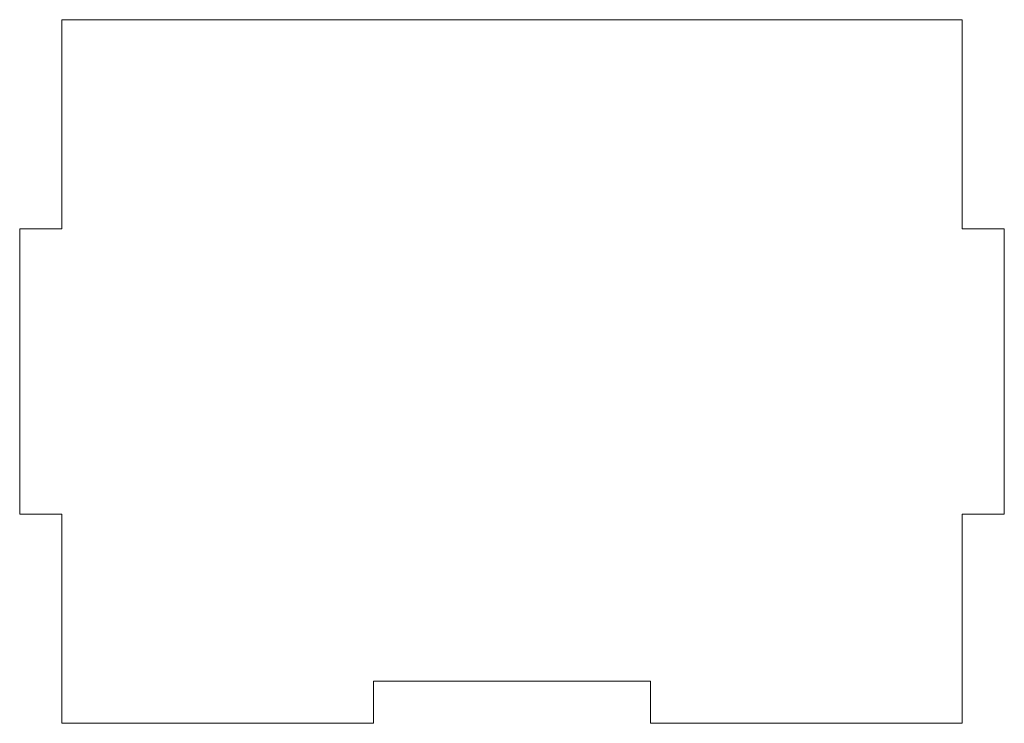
# Model space of a CAD drawing. Header units: millimetres. Extents: x -811 to 1340, y -192 to 870.
# Tile 19 of 256: x 509 to 579, y -22 to 28. Entities that reach past the tile are written whole.
import ezdxf

# ---------------------------------------------------------------- set-up
doc = ezdxf.new("R2010")
doc.units = ezdxf.units.MM
doc.header["$MEASUREMENT"] = 0
doc.layers.add('layer 1', color=7, linetype='Continuous')

msp = doc.modelspace()

# ---------------------------------------------------------------- linework, layer by layer
at = {"layer": 'layer 1', "color": 250, "lineweight": 9}
msp.add_open_spline([(575.5625, 28.0378), (575.5625, 28.0378), (575.5625, 13.1878), (575.5625, 13.1878), (575.5625, 13.1878), (575.5625, 13.1878), (578.5625, 13.1878), (578.5625, 13.1878), (578.5625, 13.1878), (578.5625, 13.1878), (578.5625, -7.1122), (578.5625, -7.1122), (578.5625, -7.1122), (578.5625, -7.1122), (575.5625, -7.1122), (575.5625, -7.1122), (575.5625, -7.1122), (575.5625, -7.1122), (575.5625, -21.9622), (575.5625, -21.9622), (575.5625, -21.9622), (575.5625, -21.9622), (553.4125, -21.9622), (553.4125, -21.9622), (553.4125, -21.9622), (553.4125, -21.9622), (553.4125, -18.9622), (553.4125, -18.9622), (553.4125, -18.9622), (553.4125, -18.9622), (533.7125, -18.9622), (533.7125, -18.9622), (533.7125, -18.9622), (533.7125, -18.9622), (533.7125, -21.9622), (533.7125, -21.9622), (533.7125, -21.9622), (533.7125, -21.9622), (511.5625, -21.9622), (511.5625, -21.9622), (511.5625, -21.9622), (511.5625, -21.9622), (511.5625, -7.1122), (511.5625, -7.1122), (511.5625, -7.1122), (511.5625, -7.1122), (508.5625, -7.1122), (508.5625, -7.1122), (508.5625, -7.1122), (508.5625, -7.1122), (508.5625, 13.1878), (508.5625, 13.1878), (508.5625, 13.1878), (508.5625, 13.1878), (511.5625, 13.1878), (511.5625, 13.1878), (511.5625, 13.1878), (511.5625, 13.1878), (511.5625, 28.0378), (511.5625, 28.0378), (511.5625, 28.0378), (511.5625, 28.0378), (575.5625, 28.0378), (575.5625, 28.0378)], degree=3, knots=[0, 0, 0, 0, 0.0588235, 0.0588235, 0.0588235, 0.0588235, 0.1176471, 0.1176471, 0.1176471, 0.1176471, 0.1764706, 0.1764706, 0.1764706, 0.1764706, 0.2352941, 0.2352941, 0.2352941, 0.2352941, 0.2941176, 0.2941176, 0.2941176, 0.2941176, 0.3529412, 0.3529412, 0.3529412, 0.3529412, 0.4117647, 0.4117647, 0.4117647, 0.4117647, 0.4705882, 0.4705882, 0.4705882, 0.4705882, 0.5294118, 0.5294118, 0.5294118, 0.5294118, 0.5882353, 0.5882353, 0.5882353, 0.5882353, 0.6470588, 0.6470588, 0.6470588, 0.6470588, 0.7058824, 0.7058824, 0.7058824, 0.7058824, 0.7647059, 0.7647059, 0.7647059, 0.7647059, 0.8235294, 0.8235294, 0.8235294, 0.8235294, 0.8823529, 0.8823529, 0.8823529, 0.8823529, 1, 1, 1, 1], dxfattribs=at)

doc.saveas('drawing.dxf')
